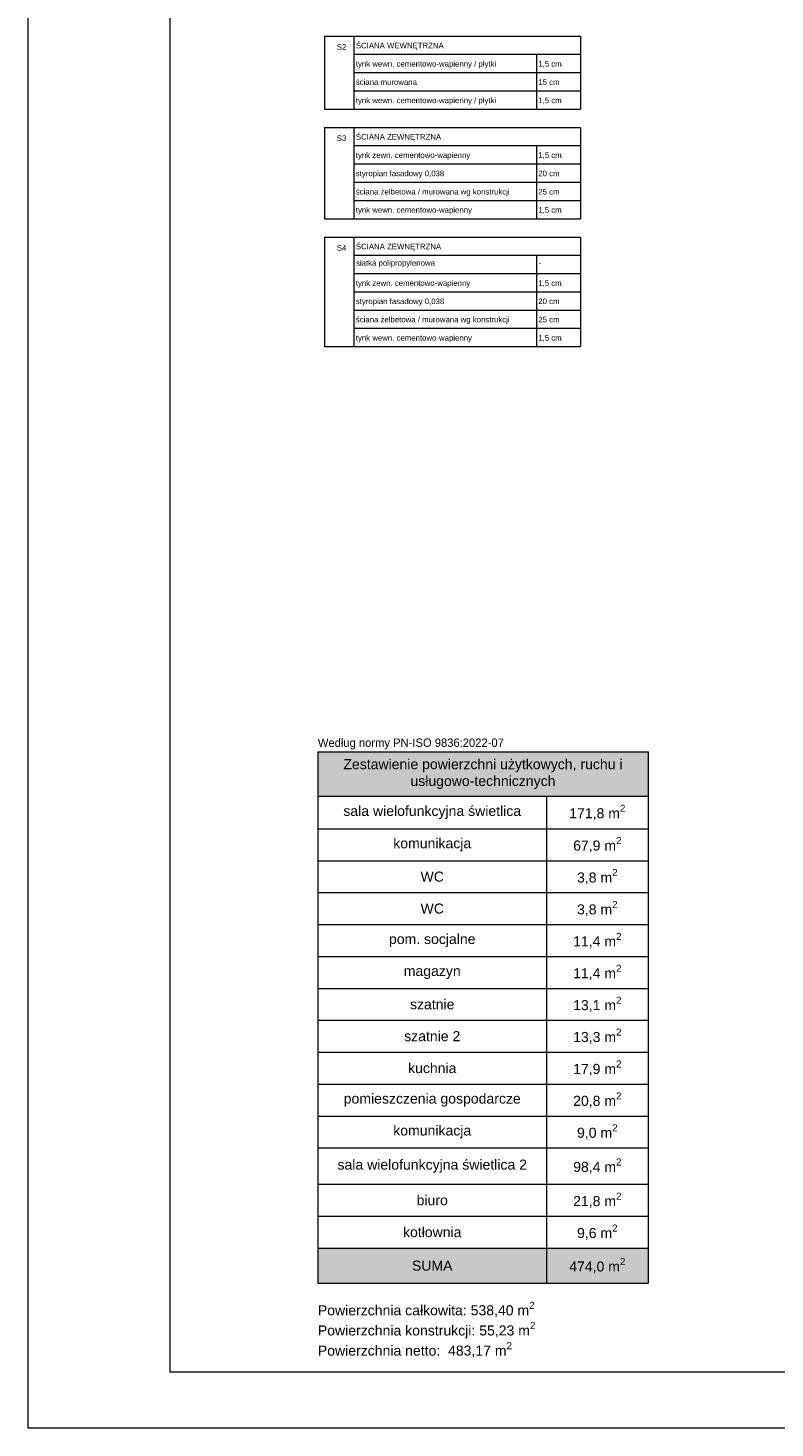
# Model space of a CAD drawing. Header units: millimetres. Extents: x 49908 to 79848, y -11883 to -3092.
# Tile 1 of 222: x 49908 to 51247, y -7293 to -4784. Entities that reach past the tile are written whole.
import ezdxf

# ---------------------------------------------------------------- set-up
doc = ezdxf.new("R2010")
doc.units = ezdxf.units.MM
doc.layers.get('0').update_dxf_attribs({"color": 9, "lineweight": 9})
doc.layers.add('A_CIENKA', color=9, linetype='Continuous', lineweight=9)
doc.layers.add('A_HATCH', color=9, linetype='Continuous', lineweight=9)
doc.layers.add('A_WYMIAR', color=9, linetype='Continuous', lineweight=5, transparency=0.2)
doc.styles.add('Arial', font='arial.ttf')
doc.styles.add('ROMANS', font='romanpl.shx', dxfattribs={"bigfont": 'romanbigpl.shx'})

# ---------------------------------------------------------------- blocks, each defined once
blk = doc.blocks.new('*T3')
at = {"layer": 'A_CIENKA', "color": 0, "lineweight": -2, "transparency": 16777216}
for p, q in [((0, 0), (591.9, 0)), ((0, 0), (0, -952.1)), ((591.9, 0), (591.9, -952.1)), ((0, -79.2), (591.9, -79.2)), ((409.9, -79.2), (409.9, -952.1)), ((0, -137.7), (591.9, -137.7)), ((0, -194.9), (591.9, -194.9)), ((0, -252.1), (591.9, -252.1)), ((0, -309.3), (591.9, -309.3)), ((0, -366.5), (591.9, -366.5)), ((0, -423.7), (591.9, -423.7)), ((0, -480.8), (591.9, -480.8)), ((0, -538), (591.9, -538)), ((0, -595.2), (591.9, -595.2)), ((0, -652.4), (591.9, -652.4)), ((0, -709.6), (591.9, -709.6)), ((0, -774.8), (591.9, -774.8)), ((0, -832), (591.9, -832)), ((0, -889.2), (591.9, -889.2)), ((0, -952.1), (591.9, -952.1))]:
    blk.add_line(p, q, dxfattribs=at)
at = {"layer": 'A_CIENKA', "color": 9, "true_color": 0xc7c8ca}
for points in [[(0, 0), (591.9, 0), (0, -79.2), (591.9, -79.2)], [(0, -889.2), (409.9, -889.2), (0, -952.1), (409.9, -952.1)], [(409.9, -889.2), (591.9, -889.2), (409.9, -952.1), (591.9, -952.1)]]:
    blk.add_solid(points, dxfattribs=at)
at = {"layer": 'A_CIENKA', "color": 0, "transparency": 16777216, "char_height": 18, "attachment_point": 5, "style": 'Arial'}
for s, insert, width in [('Zestawienie powierzchni użytkowych, ruchu i usługowo-technicznych', (295.9, -39.6), 580.445), ('sala wielofunkcyjna świetlica', (205, -108.4), 398.493), ('\\A1;171,8 m{\\H0.7x;\\S2^ ;}', (500.9, -108.4), 170.515), ('komunikacja', (205, -166.3), 398.493), ('\\A1;67,9 m{\\H0.7x;\\S2^ ;}', (500.9, -166.3), 170.515), ('WC', (205, -223.5), 398.493), ('\\A1;3,8 m{\\H0.7x;\\S2^ ;}', (500.9, -223.5), 170.515), ('WC', (205, -280.7), 398.493), ('\\A1;3,8 m{\\H0.7x;\\S2^ ;}', (500.9, -280.7), 170.515), ('pom. socjalne', (205, -337.9), 398.493), ('\\A1;11,4 m{\\H0.7x;\\S2^ ;}', (500.9, -337.9), 170.515), ('magazyn', (205, -395.1), 398.493), ('\\A1;11,4 m{\\H0.7x;\\S2^ ;}', (500.9, -395.1), 170.515), ('szatnie', (205, -452.3), 398.493), ('\\A1;13,1 m{\\H0.7x;\\S2^ ;}', (500.9, -452.3), 170.515), ('szatnie 2', (205, -509.4), 398.493), ('\\A1;13,3 m{\\H0.7x;\\S2^ ;}', (500.9, -509.4), 170.515), ('\\A1;17,9 m{\\H0.7x;\\S2^ ;}', (500.9, -566.6), 170.515), ('kuchnia', (205, -566.6), 398.493), ('pomieszczenia gospodarcze', (205, -623.8), 398.493), ('\\A1;20,8 m{\\H0.7x;\\S2^ ;}', (500.9, -623.8), 170.515), ('komunikacja', (205, -681), 398.493), ('\\A1;9,0 m{\\H0.7x;\\S2^ ;}', (500.9, -681), 170.515), ('sala wielofunkcyjna świetlica 2 ', (205, -742.2), 398.493), ('\\A1;98,4 m{\\H0.7x;\\S2^ ;}', (500.9, -742.2), 170.515), ('biuro', (205, -803.4), 398.493), ('\\A1;21,8 m{\\H0.7x;\\S2^ ;}', (500.9, -803.4), 170.515), ('kotłownia', (205, -860.6), 398.493), ('\\A1;9,6 m{\\H0.7x;\\S2^ ;}', (500.9, -860.6), 170.515), ('SUMA', (205, -920.6), 398.493), ('\\A1;474,0 m{\\H0.7x;\\S2^ ;}', (500.9, -920.6), 170.515)]:
    blk.add_mtext(s, dxfattribs=dict(at, insert=insert, width=width))

msp = doc.modelspace()

# ---------------------------------------------------------------- linework, layer by layer
at = {"layer": 'A_CIENKA', "color": 7, "true_color": 0xffffff}
msp.add_lwpolyline([(49907.7, -3092.1), (55847.7, -3092.1), (55847.7, -7292.6), (49907.7, -7292.6), (49907.7, -3092.1)], dxfattribs=at)
at = {"layer": 'A_CIENKA', "color": 2}
msp.add_lwpolyline([(50162.2, -3192.1), (55747.7, -3192.1), (55747.7, -7192.6), (50162.2, -7192.6)], close=True, dxfattribs=at)
at = {"layer": 'A_HATCH'}
for p, q in [((50439.2, -4798.1), (50897.8, -4798.1)), ((50439.2, -4798.1), (50439.2, -4929.1)), ((50491.9, -4798.1), (50491.9, -4929.1)), ((50897.8, -4798.1), (50897.8, -4929.1)), ((50491.9, -4830.9), (50897.8, -4830.9)), ((50818.9, -4830.9), (50818.9, -4929.1)), ((50491.9, -4863.6), (50897.8, -4863.6)), ((50491.9, -4896.4), (50897.8, -4896.4)), ((50439.2, -4929.1), (50897.8, -4929.1)), ((50439.2, -4929.1), (50897.8, -4929.1)), ((50439.2, -4961.8), (50439.2, -5125.5)), ((50439.2, -4961.8), (50897.8, -4961.8)), ((50491.9, -4961.8), (50491.9, -5125.5)), ((50491.9, -4961.8), (50897.8, -4961.8)), ((50897.8, -4961.8), (50897.8, -5125.5)), ((50491.9, -4994.6), (50897.8, -4994.6)), ((50818.9, -4994.6), (50818.9, -5125.5)), ((50491.9, -5027.3), (50897.8, -5027.3)), ((50491.9, -5060), (50897.8, -5060)), ((50491.9, -5092.8), (50897.8, -5092.8)), ((50439.2, -5125.5), (50897.8, -5125.5)), ((50439.2, -5158.3), (50439.2, -5354.7)), ((50439.2, -5158.3), (50897.8, -5158.3)), ((50491.9, -5158.3), (50491.9, -5354.7)), ((50897.8, -5158.3), (50897.8, -5354.7)), ((50491.9, -5191), (50897.8, -5191)), ((50818.9, -5191), (50818.9, -5354.7)), ((50491.9, -5223.7), (50897.8, -5223.7)), ((50491.9, -5256.5), (50897.8, -5256.5)), ((50491.9, -5289.2), (50897.8, -5289.2)), ((50491.9, -5321.9), (50897.8, -5321.9)), ((50439.2, -5354.7), (50897.8, -5354.7))]:
    msp.add_line(p, q, dxfattribs=at)

# ---------------------------------------------------------------- block references
msp.add_blockref('*T3', (50427.2, -6081.1))

# ---------------------------------------------------------------- texts
at = {"ltscale": 0.5, "attachment_point": 1}
for s, insert, char_height, style in [('{\\Fromanpl,romanbigpl|c238;Według normy PN-ISO 9836:2022-07}', (50427.2, -6057), 15, 'ROMANS'), ('\\A1;Powierzchnia całkowita: 538,40 m{\\H0.7x;\\S2^ ;}\\PPowierzchnia konstrukcji: 55,23 m{\\H0.7x;\\S2^ ;}\\PPowierzchnia netto:  483,17 m{\\H0.7x;\\S2^ ;}', (50427.2, -7066.5), 18, 'Arial')]:
    msp.add_mtext_dynamic_manual_height_columns(s, width=539.959, gutter_width=66.9, heights=[0], dxfattribs=dict(at, insert=insert, char_height=char_height, style=style))
at = {"layer": 'A_WYMIAR', "char_height": 10, "attachment_point": 1, "style": 'Arial'}
for s, heights, insert in [('S2', [0], (50461.1, -4812.6)), ('ŚCIANA WEWNĘTRZNA', [0], (50495.3, -4810.2)), ('tynk wewn. cementowo-wapienny / płytki', [0], (50495.3, -4842.9)), ('1,5 cm', [0], (50822.3, -4842.9)), ('ściana murowana', [0], (50495.3, -4875.6)), ('15 cm', [0], (50822.3, -4875.6)), ('tynk wewn. cementowo-wapienny / płytki', [0], (50495.3, -4908.4)), ('1,5 cm', [0], (50822.3, -4908.4)), ('S3', [0], (50461.1, -4976.2)), ('ŚCIANA ZEWNĘTRZNA', [0], (50495.3, -4973.9)), ('tynk zewn. cementowo-wapienny', [0], (50495.3, -5006.6)), ('1,5 cm', [0], (50822.3, -5006.6)), ('styropian fasadowy 0,038', [0], (50495.3, -5039.3)), ('20 cm', [0], (50822.3, -5039.3)), ('\\pxt22;ściana żelbetowa / murowana wg konstrukcji', [10.3], (50495.3, -5072.1)), ('25 cm', [0], (50822.3, -5072.1)), ('tynk wewn. cementowo-wapienny', [0], (50495.3, -5104.8)), ('1,5 cm', [0], (50822.3, -5104.8)), ('S4', [0], (50461.1, -5172.7)), ('ŚCIANA ZEWNĘTRZNA', [0], (50495.3, -5170.3)), ('siatka polipropylenowa', [0], (50495.7, -5199.8)), ('-', [0], (50822.7, -5199.8)), ('tynk zewn. cementowo-wapienny', [0], (50495.3, -5235.8)), ('1,5 cm', [0], (50822.3, -5235.8)), ('styropian fasadowy 0,038', [0], (50495.3, -5268.5)), ('20 cm', [0], (50822.3, -5268.5)), ('\\pxt22;ściana żelbetowa / murowana wg konstrukcji', [10.3], (50495.3, -5301.2)), ('25 cm', [0], (50822.3, -5301.2)), ('tynk wewn. cementowo-wapienny', [0], (50495.3, -5334)), ('1,5 cm', [0], (50822.3, -5334))]:
    msp.add_mtext_dynamic_manual_height_columns(s, width=473.698, gutter_width=1.25, heights=heights, dxfattribs=dict(at, insert=insert))

doc.saveas('drawing.dxf')
